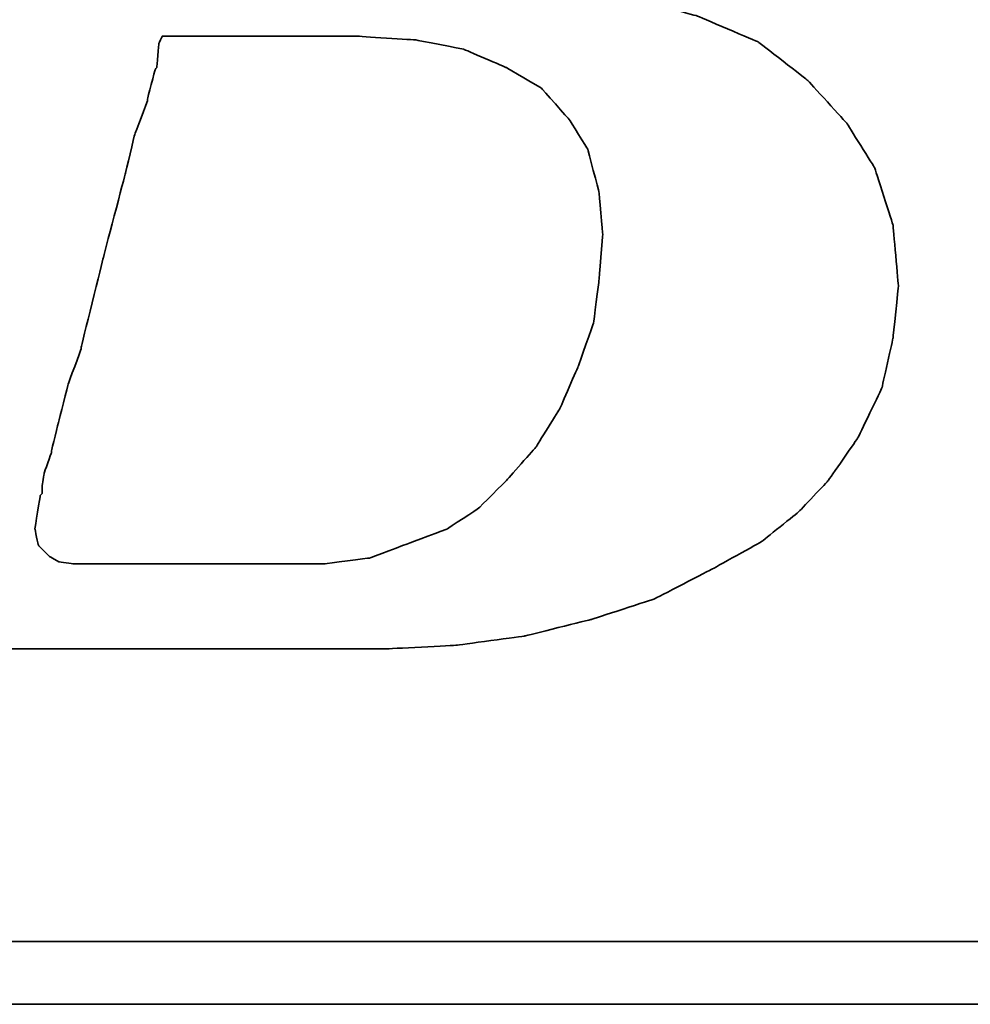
# Model space of a CAD drawing. Header units: millimetres. Extents: x 0 to 264, y 297 to 404.
# Tile 28 of 49: x 200.56 to 201.86, y 330.88 to 332.22. Entities that reach past the tile are written whole.
import ezdxf

# ---------------------------------------------------------------- set-up
doc = ezdxf.new("R2010")
doc.units = ezdxf.units.MM
doc.layers.add('DIM', color=4, linetype='Continuous')
doc.layers.add('layer 1', color=7, linetype='Continuous')

# ---------------------------------------------------------------- blocks, each defined once
blk = doc.blocks.new('TBI MOTION logo(完整正式版)')
at = {"layer": 'layer 1', "color": 22, "lineweight": 35}
for points, knots in [([(-64.65375, -6.86375), (-64.65375, -6.86375), (-64.84375, -7.29625), (-64.84375, -7.29625), (-64.84375, -7.29625), (-64.84375, -7.29625), (-64.86875, -7.34375), (-64.86875, -7.34375), (-64.86875, -7.34375), (-64.86875, -7.34375), (-64.86875, -7.36875), (-64.86875, -7.36875), (-64.86875, -7.36875), (-64.86875, -7.36875), (-65.15375, -7.65375), (-65.15375, -7.65375), (-65.15375, -7.65375), (-65.15375, -7.65375), (-65.17875, -7.65375), (-65.17875, -7.65375), (-65.17875, -7.65375), (-65.17875, -7.65375), (-65.20375, -7.67875), (-65.20375, -7.67875), (-65.20375, -7.67875), (-65.20375, -7.67875), (-65.58875, -7.87125), (-65.58875, -7.87125), (-65.58875, -7.87125), (-65.58875, -7.87125), (-65.63375, -7.87125), (-65.63375, -7.87125), (-65.63375, -7.87125), (-65.63375, -7.87125), (-65.65875, -7.89375), (-65.65875, -7.89375), (-65.65875, -7.89375), (-65.65875, -7.89375), (-66.09375, -7.94375), (-66.09375, -7.94375), (-66.09375, -7.94375), (-66.09375, -7.94375), (-66.11375, -7.94375), (-66.11375, -7.94375), (-66.11375, -7.94375), (-66.11375, -7.94375), (-66.16375, -7.94375), (-66.16375, -7.94375), (-66.16375, -7.94375), (-66.16375, -7.94375), (-66.30875, -7.94375), (-66.30875, -7.94375), (-66.30875, -7.94375), (-66.30875, -7.94375), (-66.69375, -7.94375), (-66.69375, -7.94375), (-66.69375, -7.94375), (-66.69375, -7.94375), (-67.07375, -7.94375), (-67.07375, -7.94375), (-67.07375, -7.94375), (-67.07375, -7.94375), (-67.12375, -7.94375), (-67.12375, -7.94375), (-67.12375, -7.94375), (-67.12375, -7.94375), (-67.12375, -7.96625), (-67.12375, -7.96625), (-67.12375, -7.96625), (-67.12375, -7.96625), (-67.14875, -7.99125), (-67.14875, -7.99125), (-67.14875, -7.99125), (-67.14875, -7.99125), (-67.24375, -8.34875), (-67.24375, -8.34875), (-67.24375, -8.34875), (-67.24375, -8.34875), (-67.31375, -8.68625), (-67.31375, -8.68625), (-67.31375, -8.68625), (-67.31375, -8.68625), (-67.26875, -8.68625), (-67.26875, -8.68625), (-67.26875, -8.68625), (-67.26875, -8.68625), (-67.07375, -8.68625), (-67.07375, -8.68625), (-67.07375, -8.68625), (-67.07375, -8.68625), (-66.54875, -8.68625), (-66.54875, -8.68625), (-66.54875, -8.68625), (-66.54875, -8.68625), (-65.82625, -8.68625), (-65.82625, -8.68625), (-65.82625, -8.68625), (-65.82625, -8.68625), (-65.01375, -8.68625), (-65.01375, -8.68625), (-65.01375, -8.68625), (-65.01375, -8.68625), (-64.05375, -8.68625), (-64.05375, -8.68625), (-64.05375, -8.68625), (-64.05375, -8.68625), (-62.08375, -8.68625), (-62.08375, -8.68625), (-62.08375, -8.68625), (-62.08375, -8.68625), (-60.06875, -8.68625), (-60.06875, -8.68625), (-60.06875, -8.68625), (-60.06875, -8.68625), (-59.10875, -8.68625), (-59.10875, -8.68625), (-59.10875, -8.68625), (-59.10875, -8.68625), (-58.29375, -8.68625), (-58.29375, -8.68625), (-58.29375, -8.68625), (-58.29375, -8.68625), (-57.57375, -8.68625), (-57.57375, -8.68625), (-57.57375, -8.68625), (-57.57375, -8.68625), (-57.04875, -8.68625), (-57.04875, -8.68625), (-57.04875, -8.68625), (-57.04875, -8.68625), (-56.85375, -8.68625), (-56.85375, -8.68625), (-56.85375, -8.68625), (-56.85375, -8.68625), (-56.70875, -8.68625), (-56.70875, -8.68625), (-56.70875, -8.68625), (-56.70875, -8.68625), (-56.61375, -8.68625), (-56.61375, -8.68625), (-56.61375, -8.68625), (-56.61375, -8.68625), (-56.56875, -8.68625), (-56.56875, -8.68625), (-56.56875, -8.68625), (-56.56875, -8.68625), (-55.65375, -8.63875), (-55.65375, -8.63875), (-55.65375, -8.63875), (-55.65375, -8.63875), (-54.76875, -8.51875), (-54.76875, -8.51875), (-54.76875, -8.51875), (-54.76875, -8.51875), (-53.90375, -8.30375), (-53.90375, -8.30375), (-53.90375, -8.30375), (-53.90375, -8.30375), (-53.08875, -8.03875), (-53.08875, -8.03875), (-53.08875, -8.03875), (-53.08875, -8.03875), (-52.34375, -7.65375), (-52.34375, -7.65375), (-52.34375, -7.65375), (-52.34375, -7.65375), (-51.69875, -7.29625), (-51.69875, -7.29625), (-51.69875, -7.29625), (-51.69875, -7.29625), (-51.21875, -6.91125), (-51.21875, -6.91125), (-51.21875, -6.91125), (-51.21875, -6.91125), (-50.83375, -6.50375), (-50.83375, -6.50375), (-50.83375, -6.50375), (-50.83375, -6.50375), (-50.44875, -5.94875), (-50.44875, -5.94875), (-50.44875, -5.94875), (-50.44875, -5.94875), (-50.13875, -5.30375), (-50.13875, -5.30375), (-50.13875, -5.30375), (-50.13875, -5.30375), (-49.99375, -4.65375), (-49.99375, -4.65375), (-49.99375, -4.65375), (-49.99375, -4.65375), (-49.92375, -3.98375), (-49.92375, -3.98375), (-49.92375, -3.98375), (-49.92375, -3.98375), (-49.99375, -3.19374), (-49.99375, -3.19374), (-49.99375, -3.19374), (-49.99375, -3.19374), (-50.23374, -2.44874), (-50.23374, -2.44874), (-50.23374, -2.44874), (-50.23374, -2.44874), (-50.59375, -1.87374), (-50.59375, -1.87374), (-50.59375, -1.87374), (-50.59375, -1.87374), (-51.09875, -1.31874), (-51.09875, -1.31874), (-51.09875, -1.31874), (-51.09875, -1.31874), (-51.74375, -0.81875), (-51.74375, -0.81875), (-51.74375, -0.81875), (-51.74375, -0.81875), (-52.53875, -0.48125), (-52.53875, -0.48125), (-52.53875, -0.48125), (-52.53875, -0.48125), (-53.47375, -0.21875), (-53.47375, -0.21875), (-53.47375, -0.21875), (-53.47375, -0.21875), (-54.52875, -0.04874), (-54.52875, -0.04874), (-54.52875, -0.04874), (-54.52875, -0.04874), (-55.65375, 0.12125), (-55.65375, 0.12125), (-55.65375, 0.12125), (-55.65375, 0.12125), (-54.50375, 0.28624), (-54.50375, 0.28624), (-54.50375, 0.28624), (-54.50375, 0.28624), (-53.83375, 0.38124), (-53.83375, 0.38124), (-53.83375, 0.38124), (-53.83375, 0.38124), (-53.18375, 0.50125), (-53.18375, 0.50125), (-53.18375, 0.50125), (-53.18375, 0.50125), (-52.55875, 0.66874), (-52.55875, 0.66874), (-52.55875, 0.66874), (-52.55875, 0.66874), (-52.03375, 0.86124), (-52.03375, 0.86124), (-52.03375, 0.86124), (-52.03375, 0.86124), (-51.50374, 1.03124), (-51.50374, 1.03124), (-51.50374, 1.03124), (-51.50374, 1.03124), (-51.09875, 1.27125), (-51.09875, 1.27125), (-51.09875, 1.27125), (-51.09875, 1.27125), (-50.71375, 1.48624), (-50.71375, 1.48624), (-50.71375, 1.48624), (-50.71375, 1.48624), (-50.37625, 1.77625), (-50.37625, 1.77625), (-50.37625, 1.77625), (-50.37625, 1.77625), (-49.82375, 2.37625), (-49.82375, 2.37625), (-49.82375, 2.37625), (-49.82375, 2.37625), (-49.41875, 2.99625), (-49.41875, 2.99625), (-49.41875, 2.99625), (-49.41875, 2.99625), (-49.22375, 3.76625), (-49.22375, 3.76625), (-49.22375, 3.76625), (-49.22375, 3.76625), (-49.15375, 4.50874), (-49.15375, 4.50874), (-49.15375, 4.50874), (-49.15375, 4.50874), (-49.20375, 5.25125), (-49.20375, 5.25125), (-49.20375, 5.25125), (-49.20375, 5.25125), (-49.41875, 5.92625), (-49.41875, 5.92625), (-49.41875, 5.92625), (-49.41875, 5.92625), (-49.77875, 6.47625), (-49.77875, 6.47625), (-49.77875, 6.47625), (-49.77875, 6.47625), (-50.33125, 7.02624), (-50.33125, 7.02624), (-50.33125, 7.02624), (-50.33125, 7.02624), (-51.00125, 7.43625), (-51.00125, 7.43625), (-51.00125, 7.43625), (-51.00125, 7.43625), (-51.79375, 7.72625), (-51.79375, 7.72625), (-51.79375, 7.72625), (-51.79375, 7.72625), (-52.72875, 7.89124), (-52.72875, 7.89124), (-52.72875, 7.89124), (-52.72875, 7.89124), (-53.83375, 7.98625), (-53.83375, 7.98625), (-53.83375, 7.98625), (-53.83375, 7.98625), (-53.92875, 7.98625), (-53.92875, 7.98625), (-53.92875, 7.98625), (-53.92875, 7.98625), (-54.26375, 7.98625), (-54.26375, 7.98625), (-54.26375, 7.98625), (-54.26375, 7.98625), (-54.74375, 7.98625), (-54.74375, 7.98625), (-54.74375, 7.98625), (-54.74375, 7.98625), (-55.36875, 7.98625), (-55.36875, 7.98625), (-55.36875, 7.98625), (-55.36875, 7.98625), (-56.13375, 7.98625), (-56.13375, 7.98625), (-56.13375, 7.98625), (-56.13375, 7.98625), (-56.94875, 7.98625), (-56.94875, 7.98625), (-56.94875, 7.98625), (-56.94875, 7.98625), (-58.77625, 7.98625), (-58.77625, 7.98625), (-58.77625, 7.98625), (-58.77625, 7.98625), (-60.59875, 7.98625), (-60.59875, 7.98625), (-60.59875, 7.98625), (-60.59875, 7.98625), (-61.41375, 7.98625), (-61.41375, 7.98625), (-61.41375, 7.98625), (-61.41375, 7.98625), (-62.17875, 7.98625), (-62.17875, 7.98625), (-62.17875, 7.98625), (-62.17875, 7.98625), (-62.80375, 7.98625), (-62.80375, 7.98625), (-62.80375, 7.98625), (-62.80375, 7.98625), (-63.30625, 7.98625), (-63.30625, 7.98625), (-63.30625, 7.98625), (-63.30625, 7.98625), (-63.57375, 7.98625), (-63.57375, 7.98625), (-63.57375, 7.98625), (-63.57375, 7.98625), (-63.57375, 7.96375), (-63.57375, 7.96375), (-63.57375, 7.96375), (-63.57375, 7.96375), (-63.59875, 7.94125), (-63.59875, 7.94125), (-63.59875, 7.94125), (-63.59875, 7.94125), (-63.69375, 7.55625), (-63.69375, 7.55625), (-63.69375, 7.55625), (-63.69375, 7.55625), (-63.76375, 7.24624), (-63.76375, 7.24624), (-63.76375, 7.24624), (-63.76375, 7.24624), (-63.23875, 7.24624), (-63.23875, 7.24624), (-63.23875, 7.24624), (-63.23875, 7.24624), (-62.75875, 7.24624), (-62.75875, 7.24624), (-62.75875, 7.24624), (-62.75875, 7.24624), (-62.61125, 7.24624), (-62.61125, 7.24624), (-62.61125, 7.24624), (-62.61125, 7.24624), (-62.56625, 7.24624), (-62.56625, 7.24624), (-62.56625, 7.24624), (-62.56625, 7.24624), (-62.22875, 7.24624), (-62.22875, 7.24624), (-62.22875, 7.24624), (-62.22875, 7.24624), (-62.20375, 7.24624), (-62.20375, 7.24624), (-62.20375, 7.24624), (-62.20375, 7.24624), (-62.17875, 7.21875), (-62.17875, 7.21875), (-62.17875, 7.21875), (-62.17875, 7.21875), (-61.96375, 7.17125), (-61.96375, 7.17125), (-61.96375, 7.17125), (-61.96375, 7.17125), (-61.72375, 7.12624), (-61.72375, 7.12624), (-61.72375, 7.12624), (-61.72375, 7.12624), (-61.70375, 7.12624), (-61.70375, 7.12624), (-61.70375, 7.12624), (-61.70375, 7.12624), (-61.55875, 7.07624), (-61.55875, 7.07624), (-61.55875, 7.07624), (-61.55875, 7.07624), (-61.50875, 7.07624), (-61.50875, 7.07624), (-61.50875, 7.07624), (-61.50875, 7.07624), (-61.48375, 7.02624), (-61.48375, 7.02624), (-61.48375, 7.02624), (-61.48375, 7.02624), (-61.31875, 6.83375), (-61.31875, 6.83375), (-61.31875, 6.83375), (-61.31875, 6.83375), (-61.29375, 6.81125), (-61.29375, 6.81125), (-61.29375, 6.81125), (-61.29375, 6.81125), (-61.29375, 6.78625), (-61.29375, 6.78625), (-61.29375, 6.78625), (-61.29375, 6.78625), (-61.19875, 6.50124), (-61.19875, 6.50124), (-61.19875, 6.50124), (-61.19875, 6.50124), (-61.17375, 6.45124), (-61.17375, 6.45124), (-61.17375, 6.45124), (-61.17375, 6.45124), (-61.19875, 6.40625), (-61.19875, 6.40625), (-61.19875, 6.40625), (-61.19875, 6.40625), (-61.26875, 5.99624), (-61.26875, 5.99624), (-61.26875, 5.99624), (-61.26875, 5.99624), (-61.26875, 5.85125), (-61.26875, 5.85125), (-61.26875, 5.85125), (-61.26875, 5.85125), (-61.26875, 5.82625), (-61.26875, 5.82625), (-61.26875, 5.82625), (-61.26875, 5.82625), (-61.29375, 5.80625), (-61.29375, 5.80625), (-61.29375, 5.80625), (-61.29375, 5.80625), (-61.34125, 5.66125), (-61.34125, 5.66125), (-61.34125, 5.66125), (-61.34125, 5.66125), (-61.41375, 5.44625), (-61.41375, 5.44625), (-61.41375, 5.44625), (-61.41375, 5.44625), (-61.48375, 5.15625), (-61.48375, 5.15625), (-61.48375, 5.15625), (-61.48375, 5.15625), (-61.58375, 4.82124), (-61.58375, 4.82124), (-61.58375, 4.82124), (-61.58375, 4.82124), (-61.79875, 4.00375), (-61.79875, 4.00375), (-61.79875, 4.00375), (-61.79875, 4.00375), (-62.05875, 2.99625), (-62.05875, 2.99625), (-62.05875, 2.99625), (-62.05875, 2.99625), (-62.34875, 1.91625), (-62.34875, 1.91625), (-62.34875, 1.91625), (-62.34875, 1.91625), (-62.97375, -0.41124), (-62.97375, -0.41124), (-62.97375, -0.41124), (-62.97375, -0.41124), (-63.59875, -2.75875), (-63.59875, -2.75875), (-63.59875, -2.75875), (-63.59875, -2.75875), (-63.88375, -3.86374), (-63.88375, -3.86374), (-63.88375, -3.86374), (-63.88375, -3.86374), (-64.14875, -4.82374), (-64.14875, -4.82374), (-64.14875, -4.82374), (-64.14875, -4.82374), (-64.36375, -5.64125), (-64.36375, -5.64125), (-64.36375, -5.64125), (-64.36375, -5.64125), (-64.43625, -5.97625), (-64.43625, -5.97625), (-64.43625, -5.97625), (-64.43625, -5.97625), (-64.50875, -6.28625), (-64.50875, -6.28625), (-64.50875, -6.28625), (-64.50875, -6.28625), (-64.50875, -6.30875), (-64.50875, -6.30875), (-64.50875, -6.30875), (-64.50875, -6.30875), (-64.57875, -6.50375), (-64.57875, -6.50375), (-64.57875, -6.50375), (-64.57875, -6.50375), (-64.62875, -6.69625), (-64.62875, -6.69625), (-64.62875, -6.69625), (-64.62875, -6.69625), (-64.62875, -6.76875), (-64.62875, -6.76875), (-64.62875, -6.76875), (-64.62875, -6.76875), (-64.62875, -6.81375), (-64.62875, -6.81375), (-64.62875, -6.81375), (-64.62875, -6.81375), (-64.62875, -6.83875), (-64.62875, -6.83875), (-64.62875, -6.83875), (-64.62875, -6.83875), (-64.65375, -6.86375), (-64.65375, -6.86375)], [0, 0, 0, 0, 0.00719424, 0.00719424, 0.00719424, 0.00719425, 0.01438849, 0.01438849, 0.01438849, 0.0143885, 0.02158273, 0.02158273, 0.02158273, 0.02158274, 0.02877698, 0.02877698, 0.02877698, 0.02877699, 0.03597122, 0.03597122, 0.03597122, 0.03597123, 0.04316547, 0.04316547, 0.04316547, 0.04316548, 0.05035971, 0.05035971, 0.05035971, 0.05035972, 0.05755396, 0.05755396, 0.05755396, 0.05755397, 0.0647482, 0.0647482, 0.0647482, 0.06474821, 0.07194245, 0.07194245, 0.07194245, 0.07194246, 0.07913669, 0.07913669, 0.07913669, 0.0791367, 0.08633094, 0.08633094, 0.08633094, 0.08633095, 0.09352518, 0.09352518, 0.09352518, 0.09352519, 0.10071942, 0.10071942, 0.10071942, 0.10071943, 0.10791367, 0.10791367, 0.10791367, 0.10791368, 0.11510791, 0.11510791, 0.11510791, 0.11510792, 0.12230216, 0.12230216, 0.12230216, 0.12230217, 0.1294964, 0.1294964, 0.1294964, 0.12949641, 0.13669065, 0.13669065, 0.13669065, 0.13669066, 0.14388489, 0.14388489, 0.14388489, 0.1438849, 0.15107914, 0.15107914, 0.15107914, 0.15107915, 0.15827338, 0.15827338, 0.15827338, 0.15827339, 0.16546763, 0.16546763, 0.16546763, 0.16546764, 0.17266187, 0.17266187, 0.17266187, 0.17266188, 0.17985612, 0.17985612, 0.17985612, 0.17985613, 0.18705036, 0.18705036, 0.18705036, 0.18705037, 0.1942446, 0.1942446, 0.1942446, 0.19424461, 0.20143885, 0.20143885, 0.20143885, 0.20143886, 0.20863309, 0.20863309, 0.20863309, 0.2086331, 0.21582734, 0.21582734, 0.21582734, 0.21582735, 0.22302158, 0.22302158, 0.22302158, 0.22302159, 0.23021583, 0.23021583, 0.23021583, 0.23021584, 0.23741007, 0.23741007, 0.23741007, 0.23741008, 0.24460432, 0.24460432, 0.24460432, 0.24460433, 0.25179856, 0.25179856, 0.25179856, 0.25179857, 0.25899281, 0.25899281, 0.25899281, 0.25899282, 0.26618705, 0.26618705, 0.26618705, 0.26618706, 0.27338129, 0.27338129, 0.27338129, 0.2733813, 0.28057554, 0.28057554, 0.28057554, 0.28057555, 0.28776978, 0.28776978, 0.28776978, 0.28776979, 0.29496403, 0.29496403, 0.29496403, 0.29496404, 0.30215827, 0.30215827, 0.30215827, 0.30215828, 0.30935252, 0.30935252, 0.30935252, 0.30935253, 0.31654676, 0.31654676, 0.31654676, 0.31654677, 0.32374101, 0.32374101, 0.32374101, 0.32374102, 0.33093525, 0.33093525, 0.33093525, 0.33093526, 0.3381295, 0.3381295, 0.3381295, 0.33812951, 0.34532374, 0.34532374, 0.34532374, 0.34532375, 0.35251799, 0.35251799, 0.35251799, 0.352518, 0.35971223, 0.35971223, 0.35971223, 0.35971224, 0.36690647, 0.36690647, 0.36690647, 0.36690648, 0.37410072, 0.37410072, 0.37410072, 0.37410073, 0.38129496, 0.38129496, 0.38129496, 0.38129497, 0.38848921, 0.38848921, 0.38848921, 0.38848922, 0.39568345, 0.39568345, 0.39568345, 0.39568346, 0.4028777, 0.4028777, 0.4028777, 0.40287771, 0.41007194, 0.41007194, 0.41007194, 0.41007195, 0.41726619, 0.41726619, 0.41726619, 0.4172662, 0.42446043, 0.42446043, 0.42446043, 0.42446044, 0.43165468, 0.43165468, 0.43165468, 0.43165469, 0.43884892, 0.43884892, 0.43884892, 0.43884893, 0.44604317, 0.44604317, 0.44604317, 0.44604318, 0.45323741, 0.45323741, 0.45323741, 0.45323742, 0.46043165, 0.46043165, 0.46043165, 0.46043166, 0.4676259, 0.4676259, 0.4676259, 0.46762591, 0.47482014, 0.47482014, 0.47482014, 0.47482015, 0.48201439, 0.48201439, 0.48201439, 0.4820144, 0.48920863, 0.48920863, 0.48920863, 0.48920864, 0.49640288, 0.49640288, 0.49640288, 0.49640289, 0.50359712, 0.50359712, 0.50359712, 0.50359713, 0.51079137, 0.51079137, 0.51079137, 0.51079138, 0.51798561, 0.51798561, 0.51798561, 0.51798562, 0.52517986, 0.52517986, 0.52517986, 0.52517987, 0.5323741, 0.5323741, 0.5323741, 0.53237411, 0.53956835, 0.53956835, 0.53956835, 0.53956836, 0.54676259, 0.54676259, 0.54676259, 0.5467626, 0.55395683, 0.55395683, 0.55395683, 0.55395684, 0.56115108, 0.56115108, 0.56115108, 0.56115109, 0.56834532, 0.56834532, 0.56834532, 0.56834533, 0.57553957, 0.57553957, 0.57553957, 0.57553958, 0.58273381, 0.58273381, 0.58273381, 0.58273382, 0.58992806, 0.58992806, 0.58992806, 0.58992807, 0.5971223, 0.5971223, 0.5971223, 0.59712231, 0.60431655, 0.60431655, 0.60431655, 0.60431656, 0.61151079, 0.61151079, 0.61151079, 0.6115108, 0.61870504, 0.61870504, 0.61870504, 0.61870505, 0.62589928, 0.62589928, 0.62589928, 0.62589929, 0.63309353, 0.63309353, 0.63309353, 0.63309354, 0.64028777, 0.64028777, 0.64028777, 0.64028778, 0.64748201, 0.64748201, 0.64748201, 0.64748202, 0.65467626, 0.65467626, 0.65467626, 0.65467627, 0.6618705, 0.6618705, 0.6618705, 0.66187051, 0.66906475, 0.66906475, 0.66906475, 0.66906476, 0.67625899, 0.67625899, 0.67625899, 0.676259, 0.68345324, 0.68345324, 0.68345324, 0.68345325, 0.69064748, 0.69064748, 0.69064748, 0.69064749, 0.69784173, 0.69784173, 0.69784173, 0.69784174, 0.70503597, 0.70503597, 0.70503597, 0.70503598, 0.71223022, 0.71223022, 0.71223022, 0.71223023, 0.71942446, 0.71942446, 0.71942446, 0.71942447, 0.72661871, 0.72661871, 0.72661871, 0.72661872, 0.73381295, 0.73381295, 0.73381295, 0.73381296, 0.74100719, 0.74100719, 0.74100719, 0.7410072, 0.74820144, 0.74820144, 0.74820144, 0.74820145, 0.75539568, 0.75539568, 0.75539568, 0.75539569, 0.76258993, 0.76258993, 0.76258993, 0.76258994, 0.76978417, 0.76978417, 0.76978417, 0.76978418, 0.77697842, 0.77697842, 0.77697842, 0.77697843, 0.78417266, 0.78417266, 0.78417266, 0.78417267, 0.79136691, 0.79136691, 0.79136691, 0.79136692, 0.79856115, 0.79856115, 0.79856115, 0.79856116, 0.8057554, 0.8057554, 0.8057554, 0.80575541, 0.81294964, 0.81294964, 0.81294964, 0.81294965, 0.82014388, 0.82014388, 0.82014388, 0.82014389, 0.82733813, 0.82733813, 0.82733813, 0.82733814, 0.83453237, 0.83453237, 0.83453237, 0.83453238, 0.84172662, 0.84172662, 0.84172662, 0.84172663, 0.84892086, 0.84892086, 0.84892086, 0.84892087, 0.85611511, 0.85611511, 0.85611511, 0.85611512, 0.86330935, 0.86330935, 0.86330935, 0.86330936, 0.8705036, 0.8705036, 0.8705036, 0.87050361, 0.87769784, 0.87769784, 0.87769784, 0.87769785, 0.88489209, 0.88489209, 0.88489209, 0.8848921, 0.89208633, 0.89208633, 0.89208633, 0.89208634, 0.89928058, 0.89928058, 0.89928058, 0.89928059, 0.90647482, 0.90647482, 0.90647482, 0.90647483, 0.91366906, 0.91366906, 0.91366906, 0.91366907, 0.92086331, 0.92086331, 0.92086331, 0.92086332, 0.92805755, 0.92805755, 0.92805755, 0.92805756, 0.9352518, 0.9352518, 0.9352518, 0.93525181, 0.94244604, 0.94244604, 0.94244604, 0.94244605, 0.94964029, 0.94964029, 0.94964029, 0.9496403, 0.95683453, 0.95683453, 0.95683453, 0.95683454, 0.96402878, 0.96402878, 0.96402878, 0.96402879, 0.97122302, 0.97122302, 0.97122302, 0.97122303, 0.97841727, 0.97841727, 0.97841727, 0.97841728, 0.98561151, 0.98561151, 0.98561151, 0.98561152, 0.99280576, 0.99280576, 0.99280576, 0.99280577, 1, 1, 1, 1]), ([(-61.03125, -6.57375), (-61.03125, -6.57375), (-61.03125, -6.67125), (-61.03125, -6.67125), (-61.03125, -6.67125), (-61.03125, -6.67125), (-61.05375, -6.69625), (-61.05375, -6.69625), (-61.05375, -6.69625), (-61.05375, -6.69625), (-61.12375, -7.12875), (-61.12375, -7.12875), (-61.12375, -7.12875), (-61.12375, -7.12875), (-61.07875, -7.34375), (-61.07875, -7.34375), (-61.07875, -7.34375), (-61.07875, -7.34375), (-60.93375, -7.48875), (-60.93375, -7.48875), (-60.93375, -7.48875), (-60.93375, -7.48875), (-60.81375, -7.55625), (-60.81375, -7.55625), (-60.81375, -7.55625), (-60.81375, -7.55625), (-60.62375, -7.58375), (-60.62375, -7.58375), (-60.62375, -7.58375), (-60.62375, -7.58375), (-60.30875, -7.58375), (-60.30875, -7.58375), (-60.30875, -7.58375), (-60.30875, -7.58375), (-59.97375, -7.58375), (-59.97375, -7.58375), (-59.97375, -7.58375), (-59.97375, -7.58375), (-59.87875, -7.58375), (-59.87875, -7.58375), (-59.87875, -7.58375), (-59.87875, -7.58375), (-59.63625, -7.58375), (-59.63625, -7.58375), (-59.63625, -7.58375), (-59.63625, -7.58375), (-58.96875, -7.58375), (-58.96875, -7.58375), (-58.96875, -7.58375), (-58.96875, -7.58375), (-58.29375, -7.58375), (-58.29375, -7.58375), (-58.29375, -7.58375), (-58.29375, -7.58375), (-58.05375, -7.58375), (-58.05375, -7.58375), (-58.05375, -7.58375), (-58.05375, -7.58375), (-57.98375, -7.58375), (-57.98375, -7.58375), (-57.98375, -7.58375), (-57.98375, -7.58375), (-57.35875, -7.58375), (-57.35875, -7.58375), (-57.35875, -7.58375), (-57.35875, -7.58375), (-56.78375, -7.50875), (-56.78375, -7.50875), (-56.78375, -7.50875), (-56.78375, -7.50875), (-56.27875, -7.31875), (-56.27875, -7.31875), (-56.27875, -7.31875), (-56.27875, -7.31875), (-55.77375, -7.12875), (-55.77375, -7.12875), (-55.77375, -7.12875), (-55.77375, -7.12875), (-55.36875, -6.86375), (-55.36875, -6.86375), (-55.36875, -6.86375), (-55.36875, -6.86375), (-55.00875, -6.50375), (-55.00875, -6.50375), (-55.00875, -6.50375), (-55.00875, -6.50375), (-54.62375, -6.06875), (-54.62375, -6.06875), (-54.62375, -6.06875), (-54.62375, -6.06875), (-54.31375, -5.56875), (-54.31375, -5.56875), (-54.31375, -5.56875), (-54.31375, -5.56875), (-54.07375, -5.01625), (-54.07375, -5.01625), (-54.07375, -5.01625), (-54.07375, -5.01625), (-53.87875, -4.46374), (-53.87875, -4.46374), (-53.87875, -4.46374), (-53.87875, -4.46374), (-53.80875, -3.91375), (-53.80875, -3.91375), (-53.80875, -3.91375), (-53.80875, -3.91375), (-53.75875, -3.31375), (-53.75875, -3.31375), (-53.75875, -3.31375), (-53.75875, -3.31375), (-53.80875, -2.75875), (-53.80875, -2.75875), (-53.80875, -2.75875), (-53.80875, -2.75875), (-53.95375, -2.20875), (-53.95375, -2.20875), (-53.95375, -2.20875), (-53.95375, -2.20875), (-54.19375, -1.82625), (-54.19375, -1.82625), (-54.19375, -1.82625), (-54.19375, -1.82625), (-54.55375, -1.41875), (-54.55375, -1.41875), (-54.55375, -1.41875), (-54.55375, -1.41875), (-55.00875, -1.15125), (-55.00875, -1.15125), (-55.00875, -1.15125), (-55.00875, -1.15125), (-55.56125, -0.91375), (-55.56125, -0.91375), (-55.56125, -0.91375), (-55.56125, -0.91375), (-56.18125, -0.79375), (-56.18125, -0.79375), (-56.18125, -0.79375), (-56.18125, -0.79375), (-56.94875, -0.74374), (-56.94875, -0.74374), (-56.94875, -0.74374), (-56.94875, -0.74374), (-56.99875, -0.74374), (-56.99875, -0.74374), (-56.99875, -0.74374), (-56.99875, -0.74374), (-57.09375, -0.74374), (-57.09375, -0.74374), (-57.09375, -0.74374), (-57.09375, -0.74374), (-57.38375, -0.74374), (-57.38375, -0.74374), (-57.38375, -0.74374), (-57.38375, -0.74374), (-57.76875, -0.74374), (-57.76875, -0.74374), (-57.76875, -0.74374), (-57.76875, -0.74374), (-58.24625, -0.74374), (-58.24625, -0.74374), (-58.24625, -0.74374), (-58.24625, -0.74374), (-58.72875, -0.74374), (-58.72875, -0.74374), (-58.72875, -0.74374), (-58.72875, -0.74374), (-59.20875, -0.74374), (-59.20875, -0.74374), (-59.20875, -0.74374), (-59.20875, -0.74374), (-59.46875, -0.74374), (-59.46875, -0.74374), (-59.46875, -0.74374), (-59.46875, -0.74374), (-59.51625, -0.83875), (-59.51625, -0.83875), (-59.51625, -0.83875), (-59.51625, -0.83875), (-59.54375, -1.15125), (-59.54375, -1.15125), (-59.54375, -1.15125), (-59.54375, -1.15125), (-59.56375, -1.17874), (-59.56375, -1.17874), (-59.56375, -1.17874), (-59.56375, -1.17874), (-59.66375, -1.55875), (-59.66375, -1.55875), (-59.66375, -1.55875), (-59.66375, -1.55875), (-59.66375, -1.58375), (-59.66375, -1.58375), (-59.66375, -1.58375), (-59.66375, -1.58375), (-59.82875, -2.01874), (-59.82875, -2.01874), (-59.82875, -2.01874), (-59.82875, -2.01874), (-59.94875, -2.52125), (-59.94875, -2.52125), (-59.94875, -2.52125), (-59.94875, -2.52125), (-60.23875, -3.62375), (-60.23875, -3.62375), (-60.23875, -3.62375), (-60.23875, -3.62375), (-60.52375, -4.77624), (-60.52375, -4.77624), (-60.52375, -4.77624), (-60.52375, -4.77624), (-60.52375, -4.79874), (-60.52375, -4.79874), (-60.52375, -4.79874), (-60.52375, -4.79874), (-60.69125, -5.25375), (-60.69125, -5.25375), (-60.69125, -5.25375), (-60.69125, -5.25375), (-60.81375, -5.73625), (-60.81375, -5.73625), (-60.81375, -5.73625), (-60.81375, -5.73625), (-60.90875, -6.11875), (-60.90875, -6.11875), (-60.90875, -6.11875), (-60.90875, -6.11875), (-60.90875, -6.14375), (-60.90875, -6.14375), (-60.90875, -6.14375), (-60.90875, -6.14375), (-61.00375, -6.40875), (-61.00375, -6.40875), (-61.00375, -6.40875), (-61.00375, -6.40875), (-61.03125, -6.57375), (-61.03125, -6.57375)], [0, 0, 0, 0, 0.01694915, 0.01694915, 0.01694915, 0.01694916, 0.03389831, 0.03389831, 0.03389831, 0.03389832, 0.05084746, 0.05084746, 0.05084746, 0.05084747, 0.06779661, 0.06779661, 0.06779661, 0.06779662, 0.08474576, 0.08474576, 0.08474576, 0.08474577, 0.10169492, 0.10169492, 0.10169492, 0.10169493, 0.11864407, 0.11864407, 0.11864407, 0.11864408, 0.13559322, 0.13559322, 0.13559322, 0.13559323, 0.15254237, 0.15254237, 0.15254237, 0.15254238, 0.16949153, 0.16949153, 0.16949153, 0.16949154, 0.18644068, 0.18644068, 0.18644068, 0.18644069, 0.20338983, 0.20338983, 0.20338983, 0.20338984, 0.22033898, 0.22033898, 0.22033898, 0.22033899, 0.23728814, 0.23728814, 0.23728814, 0.23728815, 0.25423729, 0.25423729, 0.25423729, 0.2542373, 0.27118644, 0.27118644, 0.27118644, 0.27118645, 0.28813559, 0.28813559, 0.28813559, 0.2881356, 0.30508475, 0.30508475, 0.30508475, 0.30508476, 0.3220339, 0.3220339, 0.3220339, 0.32203391, 0.33898305, 0.33898305, 0.33898305, 0.33898306, 0.3559322, 0.3559322, 0.3559322, 0.35593221, 0.37288136, 0.37288136, 0.37288136, 0.37288137, 0.38983051, 0.38983051, 0.38983051, 0.38983052, 0.40677966, 0.40677966, 0.40677966, 0.40677967, 0.42372881, 0.42372881, 0.42372881, 0.42372882, 0.44067797, 0.44067797, 0.44067797, 0.44067798, 0.45762712, 0.45762712, 0.45762712, 0.45762713, 0.47457627, 0.47457627, 0.47457627, 0.47457628, 0.49152542, 0.49152542, 0.49152542, 0.49152543, 0.50847458, 0.50847458, 0.50847458, 0.50847459, 0.52542373, 0.52542373, 0.52542373, 0.52542374, 0.54237288, 0.54237288, 0.54237288, 0.54237289, 0.55932203, 0.55932203, 0.55932203, 0.55932204, 0.57627119, 0.57627119, 0.57627119, 0.5762712, 0.59322034, 0.59322034, 0.59322034, 0.59322035, 0.61016949, 0.61016949, 0.61016949, 0.6101695, 0.62711864, 0.62711864, 0.62711864, 0.62711865, 0.6440678, 0.6440678, 0.6440678, 0.64406781, 0.66101695, 0.66101695, 0.66101695, 0.66101696, 0.6779661, 0.6779661, 0.6779661, 0.67796611, 0.69491525, 0.69491525, 0.69491525, 0.69491526, 0.71186441, 0.71186441, 0.71186441, 0.71186442, 0.72881356, 0.72881356, 0.72881356, 0.72881357, 0.74576271, 0.74576271, 0.74576271, 0.74576272, 0.76271186, 0.76271186, 0.76271186, 0.76271187, 0.77966102, 0.77966102, 0.77966102, 0.77966103, 0.79661017, 0.79661017, 0.79661017, 0.79661018, 0.81355932, 0.81355932, 0.81355932, 0.81355933, 0.83050847, 0.83050847, 0.83050847, 0.83050848, 0.84745763, 0.84745763, 0.84745763, 0.84745764, 0.86440678, 0.86440678, 0.86440678, 0.86440679, 0.88135593, 0.88135593, 0.88135593, 0.88135594, 0.89830508, 0.89830508, 0.89830508, 0.89830509, 0.91525424, 0.91525424, 0.91525424, 0.91525425, 0.93220339, 0.93220339, 0.93220339, 0.9322034, 0.94915254, 0.94915254, 0.94915254, 0.94915255, 0.96610169, 0.96610169, 0.96610169, 0.9661017, 0.98305085, 0.98305085, 0.98305085, 0.98305086, 1, 1, 1, 1]), ([(75.90875, -9.47875), (75.90875, -9.47875), (75.90875, -12.28625), (75.90875, -12.28625), (75.90875, -12.28625), (75.90875, -12.28625), (75.90875, -12.47875), (75.90875, -12.47875), (75.90875, -12.47875), (75.90875, -12.47875), (75.71625, -12.47875), (75.71625, -12.47875), (75.71625, -12.47875), (75.71625, -12.47875), (-88.32875, -12.47875), (-88.32875, -12.47875), (-88.32875, -12.47875), (-88.32875, -12.47875), (-88.32875, -13.29375), (-88.32875, -13.29375), (-88.32875, -13.29375), (-88.32875, -13.29375), (82.89125, -13.29375), (82.89125, -13.29375), (82.89125, -13.29375), (82.89125, -13.29375), (75.90875, -9.47875), (75.90875, -9.47875)], [0, 0, 0, 0, 0.14285714, 0.14285714, 0.14285714, 0.14285715, 0.28571429, 0.28571429, 0.28571429, 0.2857143, 0.42857143, 0.42857143, 0.42857143, 0.42857144, 0.57142857, 0.57142857, 0.57142857, 0.57142858, 0.71428571, 0.71428571, 0.71428571, 0.71428572, 0.85714286, 0.85714286, 0.85714286, 0.85714287, 1, 1, 1, 1])]:
    blk.add_open_spline(points, degree=3, knots=knots, dxfattribs=at)

msp = doc.modelspace()

# ---------------------------------------------------------------- block references
at = {"layer": 'DIM', "color": 7, "xscale": 0.1054262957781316, "yscale": 0.1054262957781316, "zscale": 0.1054262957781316}
msp.add_blockref('TBI MOTION logo(完整正式版)', (207.0242, 332.2775), dxfattribs=at)

doc.saveas('drawing.dxf')
